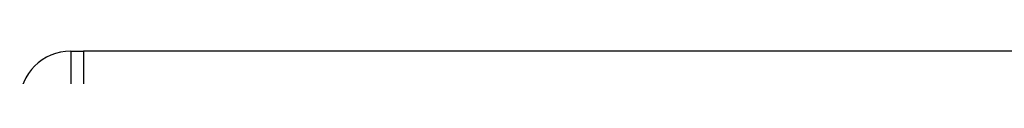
# Model space of a CAD drawing. Header units: millimetres. Extents: x 0 to 420, y 0 to 297.
# Tile 75 of 98: x 296.6993 to 298.521, y 201.7072 to 201.755. Entities that reach past the tile are written whole.
import ezdxf

# ---------------------------------------------------------------- set-up
doc = ezdxf.new("R2010")
doc.units = ezdxf.units.MM

msp = doc.modelspace()

# ---------------------------------------------------------------- linework, layer by layer
at = {"color": 7, "linetype": 'Continuous', "lineweight": 25}
for p, q in [((296.79372, 201.75502), (296.79372, 201.63704)), ((296.79372, 201.75502), (296.81732, 201.75502)), ((301.74875, 201.75502), (296.81732, 201.75502)), ((296.81732, 201.75502), (296.81732, 201.63704)), ((296.81732, 201.75502), (296.81732, 201.63704))]:
    msp.add_line(p, q, dxfattribs=at)
msp.add_arc((296.79372, 201.66064), 0.09438, 90, 180, dxfattribs=at)

doc.saveas('drawing.dxf')
